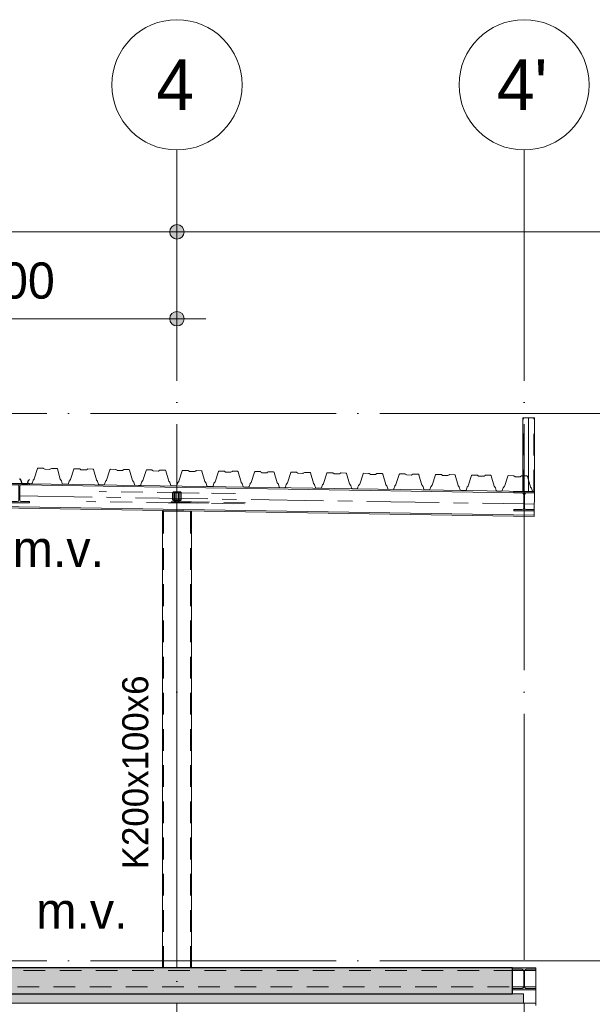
# Model space of a CAD drawing. Header units: millimetres. Extents: x 4517 to 474157, y -4632 to 9900.
# Tile 48 of 114: x 256165 to 260124, y 3099 to 9900. Entities that reach past the tile are written whole.
import ezdxf

# ---------------------------------------------------------------- set-up
doc = ezdxf.new("R2010")
doc.units = ezdxf.units.MM
for name, pattern in [('WSP_hartlijn', [800, 500, -100, 100, -100]), ('WSP_hhidden', [250, 150, -100]), ('WSP_stramienlijn', [2000, 1700, -150, 0, -150])]:
    doc.linetypes.add(name, pattern=pattern)
for name, color, linetype, lineweight in [('00_algemeen - hartlijn', 7, 'WSP_hartlijn', 13), ('00_algemeen - hhidden - 0_13mm', 7, 'WSP_hhidden', 13), ('00_maatvoering', 8, 'Continuous', 13), ('00_maatvoering-100', 8, 'Continuous', 13), ('00_text', 7, 'Continuous', 13), ('07_stramien', 4, 'Continuous', 13), ('07_stramien - levels', 7, 'Continuous', 13), ('23_vloeren', 2, 'Continuous', 18), ('23_vloeren - hatch', 1, 'Continuous', 18), ('23_vloeren -cut-', 3, 'Continuous', 25), ('28_hoofddraagconstructies - kolommen en liggers', 1, 'Continuous', 13), ('28_hoofddraagconstructies - kolommen en liggers - staal', 1, 'Continuous', 13), ('28_hoofddraagconstructies - kolommen en liggers - staal -cut-', 2, 'Continuous', 13), ('28_hoofddraagconstructies - tags', 7, 'Continuous', 18)]:
    doc.layers.add(name, color=color, linetype=linetype, lineweight=lineweight)
doc.styles.add('Revittext', font='txt', dxfattribs={"height": 250})
doc.styles.add('Revittext_1', font='txt', dxfattribs={"height": 180})
doc.styles.add('Revittext_2', font='txt', dxfattribs={"height": 350})
doc.dimstyles.new('WSP_25_-_transparant', dxfattribs={"dimscale": 304.8, "dimtxt": 252.223969, "dimasz": 1.312336, "dimexe": 0.656168, "dimexo": 0.0625, "dimgap": 0.213255, "dimtad": 1, "dimdec": 0, "dimzin": 0, "dimdsep": 46, "dimtxsty": 'Revittext', "dimblk1": 'DOTSMALL', "dimblk2": 'DOTSMALL', "dimsah": 1, "dimcen": 0.09, "dimdle": 0.656168, "dimazin": 0, "dimtfac": 1, "dimtdec": 4, "dimtix": 1, "dimtmove": 0, "dimatfit": 3, "dimfxl": 0.656168, "dimfxlon": 1, "dimtvp": 1, "dimtolj": 1, "dimtzin": 0, "dimarcsym": 2})

# ---------------------------------------------------------------- blocks, each defined once
blk = doc.blocks.new('28_WSP_SC_staal - RHS v18-0 - RHSH 200x100x6 - S275-1336394-as E')
at = {"layer": '00_algemeen - hartlijn'}
blk.add_line((26600, 3350), (26600, 6506.2), dxfattribs=at)
at = {"layer": '00_algemeen - hhidden - 0_13mm'}
for p, q in [((26506, 3350), (26506, 6506.2)), ((26694, 3350), (26694, 6506.2))]:
    blk.add_line(p, q, dxfattribs=at)
blk = doc.blocks.new('28_WSP_SF_staal - HE v21-0 - HE140A-1320744-as E')
at = {"layer": '28_hoofddraagconstructies - kolommen en liggers', "linetype": 'WSP_hhidden'}
blk.add_hatch(color=256, dxfattribs=at).paths.add_polyline_path([(25440, 6563.1), (25580, 6563.1), (25580, 6571.6), (25524.8, 6571.6), (25516.3, 6575.1), (25512.8, 6583.6), (25512.8, 6675.6), (25516.3, 6684.1), (25524.8, 6687.6), (25580, 6687.6), (25580, 6696.1), (25440, 6696.1), (25440, 6687.6), (25495.3, 6687.6), (25503.7, 6684.1), (25507.3, 6675.6), (25507.3, 6583.6), (25503.7, 6575.1), (25495.3, 6571.6), (25440, 6571.6)])
at = {"layer": '28_hoofddraagconstructies - kolommen en liggers - staal -cut-'}
for p, q in [((25440, 6696.1), (25440, 6687.6)), ((25580, 6696.1), (25440, 6696.1)), ((25440, 6687.6), (25495.3, 6687.6)), ((25507.3, 6675.6), (25507.3, 6583.6)), ((25512.8, 6583.6), (25512.8, 6675.6)), ((25524.8, 6687.6), (25580, 6687.6)), ((25580, 6687.6), (25580, 6696.1)), ((25495.3, 6571.6), (25440, 6571.6)), ((25440, 6571.6), (25440, 6563.1)), ((25440, 6563.1), (25580, 6563.1)), ((25580, 6571.6), (25524.8, 6571.6)), ((25580, 6563.1), (25580, 6571.6))]:
    blk.add_line(p, q, dxfattribs=at)
for centre, start, end in [((25495.3, 6675.6), 0, 90), ((25524.8, 6675.6), 90, 180), ((25495.3, 6583.6), 270, 0), ((25524.8, 6583.6), 180, 270)]:
    blk.add_arc(centre, 12, start, end, dxfattribs=at)
blk = doc.blocks.new('28_WSP_SF_staal - HE v21-0 - HE260B S355-1384947-as E')
at = {"layer": '00_algemeen - hartlijn'}
for p, q in [((28920, 3220), (28996.2, 3220)), ((29003.8, 3220), (29080, 3220))]:
    blk.add_line(p, q, dxfattribs=at)
at = {"layer": '28_hoofddraagconstructies - kolommen en liggers', "linetype": 'WSP_hhidden'}
for p, q in [((16996.8, 3220), (28920, 3220)), ((28996.2, 3220), (29003.8, 3220))]:
    blk.add_line(p, q, dxfattribs=at)
blk = doc.blocks.new('28_WSP_SF_staal - RHS v18-0 - SHSC 60x60x4 - S275-1328994-as E')
at = {"layer": '28_hoofddraagconstructies - kolommen en liggers', "linetype": 'WSP_hhidden'}
for p, q in [((26570, 6630.7), (26570, 6586.7)), ((26574, 6586.7), (26574, 6630.7)), ((26622, 6638.7), (26578, 6638.7)), ((26578, 6634.7), (26622, 6634.7)), ((26626, 6630.7), (26626, 6586.7)), ((26630, 6586.7), (26630, 6630.7)), ((26622, 6582.7), (26578, 6582.7)), ((26578, 6578.7), (26622, 6578.7))]:
    blk.add_line(p, q, dxfattribs=at)
for centre, major_axis, start_param, end_param in [((26578, 6630.7), (8, 0), 1.570796, 3.141593), ((26578, 6630.7), (4, 0), 1.570796, 3.141593), ((26622, 6630.7), (8, 0), 0, 1.570796), ((26622, 6630.7), (4, 0), 0, 1.570796), ((26578, 6586.7), (8, 0), 3.141593, 4.712389), ((26578, 6586.7), (4, 0), 3.141593, 4.712389), ((26622, 6586.7), (8, 0), 4.712389, 6.283185), ((26622, 6586.7), (4, 0), 4.712389, 6.283185)]:
    blk.add_ellipse(centre, major_axis=major_axis, ratio=0.999999, start_param=start_param, end_param=end_param, dxfattribs=at)
at = {"layer": '28_hoofddraagconstructies - kolommen en liggers - staal'}
for p, q in [((26570, 6586.7), (26570, 6581.7)), ((26630, 6581.7), (26630, 6586.7))]:
    blk.add_line(p, q, dxfattribs=at)
blk = doc.blocks.new('28_WSP_SF_staal - HE v21-0 - HE180A-1315366-as E')
at = {"layer": '00_algemeen - hartlijn'}
for p, q in [((25512.8, 6610.6), (28997.3, 6555.3)), ((29002.8, 6555.2), (29069.9, 6554.2))]:
    blk.add_line(p, q, dxfattribs=at)
at = {"layer": '28_hoofddraagconstructies - kolommen en liggers', "linetype": 'WSP_hhidden'}
blk.add_line((28997.3, 6555.3), (29002.7, 6555.2), dxfattribs=at)
blk = doc.blocks.new('28_WSP_SC_staal - RHS v18-0 - SHSC 80x80x4 - S275-1200027-as E')
at = {"layer": '00_algemeen - hartlijn'}
for p, q in [((29031.3, 6715.7), (29031.3, 7150)), ((29031.3, 6640.3), (29031.3, 6715.3))]:
    blk.add_line(p, q, dxfattribs=at)
at = {"layer": '00_algemeen - hhidden - 0_13mm'}
for p, q in [((28995.3, 6640.9), (28995.3, 7150)), ((29067.3, 6640), (29067.3, 7150))]:
    blk.add_line(p, q, dxfattribs=at)
at = {"layer": '28_hoofddraagconstructies - kolommen en liggers', "linetype": 'WSP_hhidden'}
for p, q in [((28991.3, 6640.9), (28991.3, 6640)), ((28995.3, 6640), (28995.3, 6640.8)), ((29031.3, 6640), (29031.3, 6640.2)), ((29070.2, 6640), (29070.1, 6640))]:
    blk.add_line(p, q, dxfattribs=at)
at = {"layer": '28_hoofddraagconstructies - kolommen en liggers - staal'}
for p, q in [((28991.3, 7150), (28991.3, 6640.9)), ((28991.3, 7150), (28999.3, 7150)), ((28999.3, 7150), (29063.3, 7150)), ((29063.3, 7150), (29071.3, 7150)), ((29071.3, 6640), (29071.3, 7150)), ((29071.3, 6640), (29070.2, 6640))]:
    blk.add_line(p, q, dxfattribs=at)
blk = doc.blocks.new('28_WSP_SF_staal - HFL v21-0 - Lequ 70x70x7-1304589-as E')
at = {"layer": '28_hoofddraagconstructies - kolommen en liggers', "linetype": 'WSP_hhidden'}
for p, q in [((26613.5, 6632.3), (26062.1, 6640.6)), ((26609.9, 6627.8), (26609.7, 6578.3)), ((26615.5, 6632.3), (26613.5, 6632.3)), ((26615.2, 6562.3), (26615.5, 6632.3)), ((26539.3, 6562.6), (25974.6, 6571.1)), ((26596.4, 6569.3), (26582.1, 6569.3))]:
    blk.add_line(p, q, dxfattribs=at)
for centre, major_axis, start_param, end_param in [((26613.5, 6627.8), (0.07, 4.5), 0.011999, 1.582795), ((26602.5, 6578.3), (0.13, 9), 3.153592, 4.724388)]:
    blk.add_ellipse(centre, major_axis=major_axis, ratio=0.799968, start_param=start_param, end_param=end_param, dxfattribs=at)
at = {"layer": '28_hoofddraagconstructies - kolommen en liggers - staal'}
for p, q in [((26559.2, 6562.3), (26539.4, 6562.6)), ((26559.2, 6564.8), (26559.2, 6562.3)), ((26559.2, 6562.3), (26582.1, 6562.3)), ((26582.1, 6569.3), (26562.8, 6569.3))]:
    blk.add_line(p, q, dxfattribs=at)
for start_param, end_param in [(0.797397, 1.582795), (0.011999, 0.797386)]:
    blk.add_ellipse((26562.8, 6564.8), major_axis=(0.07, 4.5), ratio=0.799968, start_param=start_param, end_param=end_param, dxfattribs=at)
blk = doc.blocks.new('28_WSP_SF_staal - HFL v21-0 - Lequ 70x70x7-1304255-as E')
at = {"layer": '28_hoofddraagconstructies - kolommen en liggers', "linetype": 'WSP_hhidden'}
for p, q in [((26989.1, 6626.8), (26584.5, 6632.3)), ((27003.9, 6626.7), (26631, 6631.7)), ((26989.1, 6556.8), (26616.2, 6561.8)), ((27067.2, 6556.6), (26694.3, 6561.6)), ((27074.2, 6563.5), (26701.3, 6568.5))]:
    blk.add_line(p, q, dxfattribs=at)
blk.add_ellipse((26596.4, 6578.3), major_axis=(0.12, 9), ratio=0.896088, start_param=2.368258, end_param=3.141593, dxfattribs=at)
at = {"layer": '28_hoofddraagconstructies - kolommen en liggers - staal'}
for p, q in [((26582.2, 6632.3), (26582.1, 6562.3)), ((26584.5, 6632.3), (26582.2, 6632.3)), ((26630.9, 6631.7), (26584.5, 6632.3)), ((26588.4, 6578.3), (26588.5, 6627.8)), ((26582.1, 6562.3), (26644.8, 6562.3)), ((26616.2, 6561.8), (26585.4, 6562.3)), ((26640.8, 6569.3), (26596.4, 6569.3)), ((26701.2, 6568.5), (26640.8, 6569.3)), ((26644.8, 6562.3), (26644.8, 6564.8)), ((26694.3, 6561.6), (26644.8, 6562.3))]:
    blk.add_line(p, q, dxfattribs=at)
for centre, major_axis, start_param, end_param in [((26584.5, 6627.8), (0.06, 4.5), 4.724452, 6.295248), ((26596.4, 6578.3), (0.12, 9), 1.582859, 2.368258), ((26640.8, 6564.8), (0.06, 4.5), 5.509868, 6.295248), ((26640.8, 6564.8), (0.06, 4.5), 4.724452, 5.50985)]:
    blk.add_ellipse(centre, major_axis=major_axis, ratio=0.896088, start_param=start_param, end_param=end_param, dxfattribs=at)
blk = doc.blocks.new('Floors 7 - Floors 7-1343910-as E')
at = {"layer": '23_vloeren - hatch', "linetype": 'WSP_hhidden', "lineweight": 13}
blk.add_hatch(color=256, dxfattribs=at).paths.add_polyline_path([(16995, 3107.5), (28995, 3107.5), (28995, 3170), (17100, 3170), (17100, 3160), (16995, 3160), (16995, 3145.4)])
at = {"layer": '23_vloeren'}
for p, q in [((28995, 3170), (28920, 3170)), ((28995, 3170), (28995, 3107.5)), ((28995, 3107.5), (16995, 3107.5))]:
    blk.add_line(p, q, dxfattribs=at)
blk = doc.blocks.new('Grid - Stramienbol 9_0mm-3500-as E')
at = {"layer": '07_stramien'}
blk.add_circle((5000, 9450), 450, dxfattribs=at)
blk = doc.blocks.new('DIMBLOCK70-as E')
at = {"layer": '00_maatvoering-100'}
h = blk.add_hatch(color=256, dxfattribs=at)
edge = h.paths.add_edge_path()
edge.add_arc((250052.3, 8434.4), 50, 0, 360)
h = blk.add_hatch(color=256, dxfattribs=at)
edge = h.paths.add_edge_path()
edge.add_arc((257252.3, 8434.4), 50, 0, 360)
for p, q in [((250052.3, 8634.4), (250052.3, 8234.4)), ((250052.3, 8434.4), (250052.3, 8634.4)), ((257252.3, 8634.4), (257252.3, 8234.4)), ((257252.3, 8434.4), (257252.3, 8634.4)), ((250052.3, 8434.4), (257252.3, 8434.4))]:
    blk.add_line(p, q, dxfattribs=at)
for centre in [(250052.3, 8434.4), (257252.3, 8434.4)]:
    blk.add_circle(centre, 50, dxfattribs=at)
at = {"layer": '00_maatvoering-100', "color": 0, "insert": (253264.2, 8823.2), "char_height": 250, "width": 931.288, "attachment_point": 1, "line_spacing_factor": 0.931288, "style": 'Revittext'}
blk.add_mtext('7200', dxfattribs=at)
blk = doc.blocks.new('_DotSmall')
at = {"color": 0, "linetype": 'ByBlock', "const_width": 0.5}
blk.add_lwpolyline([(-0.0625, 0, 1), (0.0625, 0, 1)], format="xyb", close=True, dxfattribs=at)
blk = doc.blocks.new('DIMBLOCK71-as E')
at = {"layer": '00_maatvoering-100'}
h = blk.add_hatch(color=256, dxfattribs=at)
edge = h.paths.add_edge_path()
edge.add_arc((257252.3, 8434.4), 50, 0, 360)
h = blk.add_hatch(color=256, dxfattribs=at)
edge = h.paths.add_edge_path()
edge.add_arc((264452.3, 8434.4), 50, 0, 360)
for p, q in [((257252.3, 8634.4), (257252.3, 8234.4)), ((257252.3, 8434.4), (257252.3, 8634.4)), ((264452.3, 8634.4), (264452.3, 8234.4)), ((264452.3, 8434.4), (264452.3, 8634.4)), ((257252.3, 8434.4), (264452.3, 8434.4))]:
    blk.add_line(p, q, dxfattribs=at)
for centre in [(257252.3, 8434.4), (264452.3, 8434.4)]:
    blk.add_circle(centre, 50, dxfattribs=at)
at = {"layer": '00_maatvoering-100', "color": 0, "insert": (260464.2, 8823.2), "char_height": 250, "width": 931.288, "attachment_point": 1, "line_spacing_factor": 0.931288, "style": 'Revittext'}
blk.add_mtext('7200', dxfattribs=at)
blk = doc.blocks.new('DIMBLOCK78-as E')
at = {"layer": '00_maatvoering-100'}
h = blk.add_hatch(color=256, dxfattribs=at)
edge = h.paths.add_edge_path()
edge.add_arc((254852.3, 7834.4), 50, 0, 360)
h = blk.add_hatch(color=256, dxfattribs=at)
edge = h.paths.add_edge_path()
edge.add_arc((257252.3, 7834.4), 50, 0, 360)
for p, q in [((254852.3, 8034.4), (254852.3, 7634.4)), ((254852.3, 7834.4), (254852.3, 8034.4)), ((257252.3, 8034.4), (257252.3, 7634.4)), ((257252.3, 7834.4), (257252.3, 8034.4)), ((254852.3, 7834.4), (257452.3, 7834.4))]:
    blk.add_line(p, q, dxfattribs=at)
for centre in [(254852.3, 7834.4), (257252.3, 7834.4)]:
    blk.add_circle(centre, 50, dxfattribs=at)
at = {"layer": '00_maatvoering-100', "color": 0, "insert": (255664.2, 8223.2), "char_height": 250, "width": 931.288, "attachment_point": 1, "line_spacing_factor": 0.931288, "style": 'Revittext'}
blk.add_mtext('2400', dxfattribs=at)

msp = doc.modelspace()

# ---------------------------------------------------------------- hatches: boundary and pattern name
at = {"layer": '23_vloeren - hatch'}
h = msp.add_hatch(color=256, dxfattribs=at)
h.paths.add_polyline_path([(247994.7, 3170), (259572.3, 3170), (259572.3, 3350), (247752.3, 3350), (247752.3, 3340), (247673.5, 3340), (247660.4, 3333.9), (247655.5, 3322), (247655.5, 3188), (247660.8, 3175.3), (247673.5, 3170), (247786.8, 3170)])
h.paths.add_polyline_path([(233649.9, 3170), (240522.3, 3170), (240522.3, 3217), (240452.3, 3217), (240452.3, 3225.5), (240507.5, 3225.5), (240516, 3229), (240519.5, 3239.6), (240519.5, 3329.5), (240516, 3338), (240507.5, 3341.5), (240452.3, 3341.5), (240452.3, 3350), (233512.3, 3350), (233512.3, 3170)])
at = {"layer": '28_hoofddraagconstructies - kolommen en liggers - staal'}
for points in [[(259636.8, 6507), (259722.3, 6507), (259722.3, 6515.5), (259667, 6515.5), (259658.5, 6519), (259655, 6527.5), (259655, 6619.5), (259658.5, 6628), (259667, 6631.5), (259722.3, 6631.5), (259722.3, 6640), (259582.3, 6640), (259582.3, 6631.5), (259638.5, 6631.1), (259646, 6628), (259649.5, 6619.5), (259649.5, 6527.5), (259646, 6519), (259636.8, 6515.5), (259582.3, 6515.5), (259582.3, 6507)], [(259572.3, 3198), (259732.3, 3198), (259732.3, 3207), (259670.3, 3207), (259659.7, 3211.4), (259655.3, 3222), (259655.3, 3326), (259659.7, 3336.6), (259670.3, 3341), (259732.3, 3341), (259732.3, 3350), (259572.3, 3350), (259572.3, 3341), (259636.8, 3339.9), (259644.9, 3336.6), (259649.3, 3326), (259649.3, 3222), (259644.9, 3211.4), (259634.3, 3207), (259572.3, 3207)]]:
    msp.add_hatch(color=256, dxfattribs=at).paths.add_polyline_path(points)

# ---------------------------------------------------------------- linework, layer by layer
at = {"layer": '07_stramien', "linetype": 'WSP_stramienlijn'}
for p, q in [((257252.3, -4594.5), (257252.3, 9000)), ((259652.3, -4594.5), (259652.3, 9000))]:
    msp.add_line(p, q, dxfattribs=at)
at = {"layer": '07_stramien - levels', "linetype": 'WSP_stramienlijn'}
for p, q in [((228652.3, 7180), (285868.6, 7180)), ((228652.3, 3400), (285868.6, 3400))]:
    msp.add_line(p, q, dxfattribs=at)
at = {"layer": '23_vloeren'}
for p, q in [((256289.1, 6798.8), (256290.9, 6801.3)), ((256290.9, 6801.3), (256293.9, 6802.3)), ((256293.9, 6802.3), (256327.7, 6801.7)), ((256327.7, 6801.7), (256329.2, 6801.5)), ((256329.2, 6801.5), (256330.5, 6800.8)), ((256266.1, 6727.9), (256289.1, 6798.8)), ((256330.5, 6800.8), (256338.4, 6795.4)), ((256338.4, 6795.4), (256339.7, 6794.8)), ((256339.7, 6794.8), (256341.1, 6794.5)), ((256341.1, 6794.5), (256373.2, 6794)), ((256373.2, 6794), (256374.6, 6794.2)), ((256374.6, 6794.2), (256376, 6794.8)), ((256376, 6794.8), (256384, 6800)), ((256384, 6800), (256385.4, 6800.6)), ((256385.4, 6800.6), (256386.8, 6800.8)), ((256386.8, 6800.8), (256420.6, 6800.2)), ((256420.6, 6800.2), (256423.6, 6799.2)), ((256423.6, 6799.2), (256425.4, 6796.6)), ((256425.4, 6796.6), (256446, 6725.1)), ((256516.1, 6724), (256539, 6794.8)), ((256539, 6794.8), (256540.9, 6797.4)), ((256540.9, 6797.4), (256543.9, 6798.3)), ((256543.9, 6798.3), (256577.7, 6797.8)), ((256577.7, 6797.8), (256579.1, 6797.5)), ((256579.1, 6797.5), (256580.5, 6796.9)), ((256580.5, 6796.9), (256588.3, 6791.5)), ((256588.3, 6791.5), (256589.7, 6790.8)), ((256589.7, 6790.8), (256591.1, 6790.6)), ((256591.1, 6790.6), (256623.2, 6790.1)), ((256623.2, 6790.1), (256624.6, 6790.3)), ((256624.6, 6790.3), (256625.9, 6790.9)), ((256625.9, 6790.9), (256634, 6796)), ((256634, 6796), (256635.3, 6796.6)), ((256635.3, 6796.6), (256636.8, 6796.8)), ((256636.8, 6796.8), (256670.6, 6796.3)), ((256670.6, 6796.3), (256673.6, 6795.3)), ((256673.6, 6795.3), (256675.3, 6792.7)), ((256675.3, 6792.7), (256696, 6721.1)), ((256766.1, 6720), (256789, 6790.9)), ((256789, 6790.9), (256790.8, 6793.4)), ((256790.8, 6793.4), (256793.8, 6794.3)), ((256793.8, 6794.3), (256827.7, 6793.8)), ((256827.7, 6793.8), (256829.1, 6793.6)), ((256829.1, 6793.6), (256830.4, 6792.9)), ((256830.4, 6792.9), (256838.3, 6787.5)), ((256838.3, 6787.5), (256839.6, 6786.9)), ((256839.6, 6786.9), (256841.1, 6786.6)), ((256841.1, 6786.6), (256873.1, 6786.1)), ((256873.1, 6786.1), (256874.6, 6786.3)), ((256874.6, 6786.3), (256875.9, 6786.9)), ((256875.9, 6786.9), (256884, 6792.1)), ((256884, 6792.1), (256885.3, 6792.7)), ((256885.3, 6792.7), (256886.7, 6792.9)), ((256886.7, 6792.9), (256920.6, 6792.3)), ((256920.6, 6792.3), (256923.5, 6791.3)), ((256923.5, 6791.3), (256925.3, 6788.7)), ((256925.3, 6788.7), (256946, 6717.2)), ((257016.1, 6716), (257039, 6786.9)), ((257039, 6786.9), (257040.8, 6789.5)), ((257040.8, 6789.5), (257043.8, 6790.4)), ((257043.8, 6790.4), (257077.6, 6789.9)), ((257077.6, 6789.9), (257079.1, 6789.6)), ((257079.1, 6789.6), (257080.4, 6789)), ((257080.4, 6789), (257088.3, 6783.5)), ((257088.3, 6783.5), (257089.6, 6782.9)), ((257089.6, 6782.9), (257091, 6782.7)), ((257091, 6782.7), (257123.1, 6782.2)), ((257123.1, 6782.2), (257124.5, 6782.3)), ((257124.5, 6782.3), (257125.9, 6782.9)), ((257125.9, 6782.9), (257133.9, 6788.1)), ((257133.9, 6788.1), (257135.3, 6788.7)), ((257135.3, 6788.7), (257136.7, 6788.9)), ((257136.7, 6788.9), (257170.5, 6788.4)), ((257170.5, 6788.4), (257173.5, 6787.4)), ((257173.5, 6787.4), (257175.3, 6784.8)), ((257175.3, 6784.8), (257195.9, 6713.2)), ((257266, 6712.1), (257288.9, 6783)), ((257288.9, 6783), (257290.8, 6785.5)), ((257290.8, 6785.5), (257293.8, 6786.4)), ((257293.8, 6786.4), (257327.6, 6785.9)), ((257327.6, 6785.9), (257329.1, 6785.7)), ((257329.1, 6785.7), (257330.4, 6785)), ((257330.4, 6785), (257338.2, 6779.6)), ((257338.2, 6779.6), (257339.6, 6778.9)), ((257339.6, 6778.9), (257341, 6778.7)), ((257341, 6778.7), (257373.1, 6778.2)), ((257373.1, 6778.2), (257374.5, 6778.4)), ((257374.5, 6778.4), (257375.8, 6779)), ((257375.8, 6779), (257383.9, 6784.2)), ((257383.9, 6784.2), (257385.2, 6784.8)), ((257385.2, 6784.8), (257386.7, 6785)), ((257386.7, 6785), (257420.5, 6784.4)), ((257420.5, 6784.4), (257423.5, 6783.4)), ((257423.5, 6783.4), (257425.2, 6780.8)), ((257425.2, 6780.8), (257445.9, 6709.2)), ((257516, 6708.1), (257538.9, 6779)), ((257538.9, 6779), (257540.7, 6781.5)), ((257540.7, 6781.5), (257543.7, 6782.5)), ((257543.7, 6782.5), (257577.6, 6781.9)), ((257577.6, 6781.9), (257579, 6781.7)), ((257579, 6781.7), (257580.3, 6781.1)), ((257580.3, 6781.1), (257588.2, 6775.6)), ((257588.2, 6775.6), (257589.5, 6775)), ((257589.5, 6775), (257591, 6774.7)), ((257591, 6774.7), (257623, 6774.2)), ((257623, 6774.2), (257624.5, 6774.4)), ((257624.5, 6774.4), (257625.8, 6775)), ((257625.8, 6775), (257633.9, 6780.2)), ((257633.9, 6780.2), (257635.2, 6780.8)), ((257635.2, 6780.8), (257636.6, 6781)), ((257636.6, 6781), (257670.5, 6780.5)), ((257670.5, 6780.5), (257673.4, 6779.4)), ((257673.4, 6779.4), (257675.2, 6776.9)), ((257675.2, 6776.9), (257695.9, 6705.3)), ((257766, 6704.2), (257788.9, 6775.1)), ((257788.9, 6775.1), (257790.7, 6777.6)), ((257790.7, 6777.6), (257793.7, 6778.5)), ((257793.7, 6778.5), (257827.5, 6778)), ((257827.5, 6778), (257829, 6777.7)), ((257829, 6777.7), (257830.3, 6777.1)), ((257830.3, 6777.1), (257838.2, 6771.7)), ((257838.2, 6771.7), (257839.5, 6771)), ((257839.5, 6771), (257840.9, 6770.8)), ((257840.9, 6770.8), (257873, 6770.3)), ((257873, 6770.3), (257874.4, 6770.5)), ((257874.4, 6770.5), (257875.8, 6771.1)), ((257875.8, 6771.1), (257883.8, 6776.3)), ((257883.8, 6776.3), (257885.2, 6776.9)), ((257885.2, 6776.9), (257886.6, 6777)), ((257886.6, 6777), (257920.5, 6776.5)), ((257920.5, 6776.5), (257923.4, 6775.5)), ((257923.4, 6775.5), (257925.2, 6772.9)), ((257925.2, 6772.9), (257945.8, 6701.3)), ((258015.9, 6700.2), (258038.8, 6771.1)), ((258038.8, 6771.1), (258040.7, 6773.6)), ((258040.7, 6773.6), (258043.7, 6774.6)), ((258043.7, 6774.6), (258077.5, 6774)), ((258077.5, 6774), (258079, 6773.8)), ((258079, 6773.8), (258080.3, 6773.1)), ((258080.3, 6773.1), (258088.2, 6767.7)), ((258088.2, 6767.7), (258089.5, 6767.1)), ((258089.5, 6767.1), (258090.9, 6766.8)), ((258090.9, 6766.8), (258123, 6766.3)), ((258123, 6766.3), (258124.4, 6766.5)), ((258124.4, 6766.5), (258125.8, 6767.1)), ((258125.8, 6767.1), (258133.8, 6772.3)), ((258133.8, 6772.3), (258135.1, 6772.9)), ((258135.1, 6772.9), (258136.6, 6773.1)), ((258136.6, 6773.1), (258170.4, 6772.6)), ((258170.4, 6772.6), (258173.4, 6771.5)), ((258173.4, 6771.5), (258175.1, 6768.9)), ((258175.1, 6768.9), (258195.8, 6697.4)), ((258265.9, 6696.3), (258288.8, 6767.1)), ((258288.8, 6767.1), (258290.7, 6769.7)), ((258290.7, 6769.7), (258293.6, 6770.6)), ((258293.6, 6770.6), (258327.5, 6770.1)), ((258327.5, 6770.1), (258328.9, 6769.8)), ((258328.9, 6769.8), (258330.2, 6769.2)), ((258330.2, 6769.2), (258338.1, 6763.8)), ((258338.1, 6763.8), (258339.4, 6763.1)), ((258339.4, 6763.1), (258340.9, 6762.9)), ((258340.9, 6762.9), (258372.9, 6762.4)), ((258372.9, 6762.4), (258374.4, 6762.6)), ((258374.4, 6762.6), (258375.7, 6763.2)), ((258375.7, 6763.2), (258383.8, 6768.3)), ((258383.8, 6768.3), (258385.1, 6768.9)), ((258385.1, 6768.9), (258386.6, 6769.1)), ((258386.6, 6769.1), (258420.4, 6768.6)), ((258420.4, 6768.6), (258423.4, 6767.6)), ((258423.4, 6767.6), (258425.1, 6765)), ((258425.1, 6765), (258445.8, 6693.4)), ((258515.9, 6692.3), (258538.8, 6763.2)), ((258538.8, 6763.2), (258540.6, 6765.7)), ((258540.6, 6765.7), (258543.6, 6766.7)), ((258543.6, 6766.7), (258577.5, 6766.1)), ((258577.5, 6766.1), (258578.9, 6765.9)), ((258578.9, 6765.9), (258580.2, 6765.2)), ((258580.2, 6765.2), (258588.1, 6759.8)), ((258588.1, 6759.8), (258589.4, 6759.2)), ((258589.4, 6759.2), (258590.9, 6758.9)), ((258590.9, 6758.9), (258622.9, 6758.4)), ((258622.9, 6758.4), (258624.4, 6758.6)), ((258624.4, 6758.6), (258625.7, 6759.2)), ((258625.7, 6759.2), (258633.7, 6764.4)), ((258633.7, 6764.4), (258635.1, 6765)), ((258635.1, 6765), (258636.5, 6765.2)), ((258636.5, 6765.2), (258670.4, 6764.6)), ((258670.4, 6764.6), (258673.3, 6763.6)), ((258673.3, 6763.6), (258675.1, 6761)), ((258675.1, 6761), (258695.7, 6689.5)), ((258765.8, 6688.4), (258788.7, 6759.2)), ((258788.7, 6759.2), (258790.6, 6761.8)), ((258790.6, 6761.8), (258793.6, 6762.7)), ((258793.6, 6762.7), (258827.4, 6762.2)), ((258827.4, 6762.2), (258828.9, 6761.9)), ((258828.9, 6761.9), (258830.2, 6761.3)), ((258830.2, 6761.3), (258838.1, 6755.9)), ((258838.1, 6755.9), (258839.4, 6755.2)), ((258839.4, 6755.2), (258840.8, 6755)), ((258840.8, 6755), (258872.9, 6754.5)), ((258872.9, 6754.5), (258874.3, 6754.7)), ((258874.3, 6754.7), (258875.7, 6755.3)), ((258875.7, 6755.3), (258883.7, 6760.4)), ((258883.7, 6760.4), (258885, 6761)), ((258885, 6761), (258886.5, 6761.2)), ((258886.5, 6761.2), (258920.3, 6760.7)), ((258920.3, 6760.7), (258923.3, 6759.7)), ((258923.3, 6759.7), (258925.1, 6757.1)), ((258925.1, 6757.1), (258945.7, 6685.5)), ((259015.8, 6684.4), (259038.7, 6755.3)), ((259038.7, 6755.3), (259040.6, 6757.8)), ((259040.6, 6757.8), (259043.6, 6758.7)), ((259043.6, 6758.7), (259077.4, 6758.2)), ((259077.4, 6758.2), (259078.8, 6758)), ((259078.8, 6758), (259080.1, 6757.3)), ((259080.1, 6757.3), (259088, 6751.9)), ((259088, 6751.9), (259089.3, 6751.2)), ((259089.3, 6751.2), (259090.8, 6751)), ((259090.8, 6751), (259122.8, 6750.5)), ((259122.8, 6750.5), (259124.3, 6750.7)), ((259124.3, 6750.7), (259125.6, 6751.3)), ((259125.6, 6751.3), (259133.7, 6756.5)), ((259133.7, 6756.5), (259135, 6757.1)), ((259135, 6757.1), (259136.5, 6757.3)), ((259136.5, 6757.3), (259170.3, 6756.7)), ((259170.3, 6756.7), (259173.3, 6755.7)), ((259173.3, 6755.7), (259175, 6753.1)), ((259175, 6753.1), (259195.7, 6681.5)), ((259265.8, 6680.4), (259288.7, 6751.3)), ((259288.7, 6751.3), (259290.5, 6753.9)), ((259290.5, 6753.9), (259293.5, 6754.8)), ((259293.5, 6754.8), (259327.4, 6754.2)), ((259327.4, 6754.2), (259328.8, 6754)), ((259328.8, 6754), (259330.1, 6753.4)), ((259330.1, 6753.4), (259338, 6747.9)), ((259338, 6747.9), (259339.3, 6747.3)), ((259339.3, 6747.3), (259340.8, 6747.1)), ((259340.8, 6747.1), (259372.8, 6746.5)), ((259372.8, 6746.5), (259374.3, 6746.7)), ((259374.3, 6746.7), (259375.6, 6747.3)), ((259375.6, 6747.3), (259383.6, 6752.5)), ((259383.6, 6752.5), (259385, 6753.1)), ((259385, 6753.1), (259386.4, 6753.3)), ((259386.4, 6753.3), (259420.3, 6752.8)), ((259420.3, 6752.8), (259423.2, 6751.8)), ((259423.2, 6751.8), (259425, 6749.2)), ((259425, 6749.2), (259445.7, 6677.6)), ((259515.7, 6676.5), (259538.7, 6747.4)), ((259538.7, 6747.4), (259540.5, 6749.9)), ((259540.5, 6749.9), (259543.5, 6750.8)), ((259543.5, 6750.8), (259577.3, 6750.3)), ((259577.3, 6750.3), (259578.8, 6750.1)), ((259578.8, 6750.1), (259580.1, 6749.4)), ((259580.1, 6749.4), (259588, 6744)), ((259588, 6744), (259589.3, 6743.3)), ((259589.3, 6743.3), (259590.7, 6743.1)), ((259590.7, 6743.1), (259622.8, 6742.6)), ((259622.8, 6742.6), (259624.2, 6742.8)), ((259624.2, 6742.8), (259625.6, 6743.4)), ((259625.6, 6743.4), (259633.6, 6748.6)), ((259633.6, 6748.6), (259634.9, 6749.2)), ((259634.9, 6749.2), (259636.4, 6749.4)), ((259636.4, 6749.4), (259670.2, 6748.8)), ((259670.2, 6748.8), (259673.2, 6747.8)), ((259673.2, 6747.8), (259675, 6745.2)), ((259675, 6745.2), (259695.6, 6673.6)), ((256232.3, 6695.2), (256246.9, 6695)), ((256246.9, 6695), (256249.9, 6695.9)), ((256249.9, 6695.9), (256251.8, 6698.5)), ((256251.8, 6698.5), (256258, 6717.7)), ((256258, 6717.7), (256258.4, 6718.7)), ((256258.4, 6718.7), (256259.1, 6719.6)), ((256259.1, 6719.6), (256265.1, 6726.1)), ((256265.1, 6726.1), (256265.7, 6726.9)), ((256265.7, 6726.9), (256266.1, 6727.9)), ((256446, 6725.1), (256446.4, 6724.1)), ((256446.4, 6724.1), (256447.1, 6723.2)), ((256447.1, 6723.2), (256452.8, 6716.5)), ((256452.8, 6716.5), (256453.4, 6715.7)), ((256453.4, 6715.7), (256453.8, 6714.7)), ((256453.8, 6714.7), (256459.5, 6695.2)), ((256459.5, 6695.2), (256461.2, 6692.6)), ((256461.2, 6692.6), (256464.2, 6691.6)), ((256464.2, 6691.6), (256496.9, 6691)), ((256496.9, 6691), (256499.9, 6692)), ((256499.9, 6692), (256501.7, 6694.5)), ((256501.7, 6694.5), (256508, 6713.8)), ((256508, 6713.8), (256508.4, 6714.8)), ((256508.4, 6714.8), (256509.1, 6715.7)), ((256509.1, 6715.7), (256515, 6722.1)), ((256515, 6722.1), (256515.7, 6723)), ((256515.7, 6723), (256516.1, 6724)), ((256696, 6721.1), (256696.4, 6720.1)), ((256696.4, 6720.1), (256697, 6719.2)), ((256697, 6719.2), (256702.8, 6712.6)), ((256702.8, 6712.6), (256703.4, 6711.7)), ((256703.4, 6711.7), (256703.8, 6710.7)), ((256703.8, 6710.7), (256709.4, 6691.2)), ((256709.4, 6691.2), (256711.2, 6688.6)), ((256711.2, 6688.6), (256714.2, 6687.6)), ((256714.2, 6687.6), (256746.9, 6687.1)), ((256746.9, 6687.1), (256749.9, 6688)), ((256749.9, 6688), (256751.7, 6690.5)), ((256751.7, 6690.5), (256757.9, 6709.8)), ((256757.9, 6709.8), (256758.4, 6710.8)), ((256758.4, 6710.8), (256759, 6711.7)), ((256759, 6711.7), (256765, 6718.1)), ((256765, 6718.1), (256765.6, 6719)), ((256765.6, 6719), (256766.1, 6720)), ((256946, 6717.2), (256946.4, 6716.1)), ((256946.4, 6716.1), (256947, 6715.3)), ((256947, 6715.3), (256952.8, 6708.6)), ((256952.8, 6708.6), (256953.4, 6707.7)), ((256953.4, 6707.7), (256953.8, 6706.7)), ((256953.8, 6706.7), (256959.4, 6687.3)), ((256959.4, 6687.3), (256961.2, 6684.7)), ((256961.2, 6684.7), (256964.1, 6683.6)), ((256964.1, 6683.6), (256996.8, 6683.1)), ((256996.8, 6683.1), (256999.8, 6684.1)), ((256999.8, 6684.1), (257001.7, 6686.6)), ((257001.7, 6686.6), (257007.9, 6705.9)), ((257007.9, 6705.9), (257008.4, 6706.9)), ((257008.4, 6706.9), (257009, 6707.7)), ((257009, 6707.7), (257015, 6714.2)), ((257015, 6714.2), (257015.6, 6715.1)), ((257015.6, 6715.1), (257016.1, 6716)), ((257195.9, 6713.2), (257196.3, 6712.2)), ((257196.3, 6712.2), (257197, 6711.3)), ((257197, 6711.3), (257202.7, 6704.7)), ((257202.7, 6704.7), (257203.3, 6703.8)), ((257203.3, 6703.8), (257203.7, 6702.8)), ((257203.7, 6702.8), (257209.4, 6683.3)), ((257209.4, 6683.3), (257211.1, 6680.7)), ((257211.1, 6680.7), (257214.1, 6679.7)), ((257214.1, 6679.7), (257246.8, 6679.2)), ((257246.8, 6679.2), (257249.8, 6680.1)), ((257249.8, 6680.1), (257251.6, 6682.6)), ((257251.6, 6682.6), (257257.9, 6701.9)), ((257257.9, 6701.9), (257258.3, 6702.9)), ((257258.3, 6702.9), (257259, 6703.8)), ((257259, 6703.8), (257264.9, 6710.2)), ((257264.9, 6710.2), (257265.6, 6711.1)), ((257265.6, 6711.1), (257266, 6712.1)), ((257445.9, 6709.2), (257446.3, 6708.2)), ((257446.3, 6708.2), (257446.9, 6707.3)), ((257446.9, 6707.3), (257452.7, 6700.7)), ((257452.7, 6700.7), (257453.3, 6699.8)), ((257453.3, 6699.8), (257453.7, 6698.8)), ((257453.7, 6698.8), (257459.3, 6679.3)), ((257459.3, 6679.3), (257461.1, 6676.8)), ((257461.1, 6676.8), (257464.1, 6675.7)), ((257464.1, 6675.7), (257496.8, 6675.2)), ((257496.8, 6675.2), (257499.8, 6676.2)), ((257499.8, 6676.2), (257501.6, 6678.7)), ((257501.6, 6678.7), (257507.8, 6698)), ((257507.8, 6698), (257508.3, 6699)), ((257508.3, 6699), (257508.9, 6699.8)), ((257508.9, 6699.8), (257514.9, 6706.3)), ((257514.9, 6706.3), (257515.5, 6707.1)), ((257515.5, 6707.1), (257516, 6708.1)), ((257695.9, 6705.3), (257696.3, 6704.3)), ((257696.3, 6704.3), (257696.9, 6703.4)), ((257696.9, 6703.4), (257702.7, 6696.8)), ((257702.7, 6696.8), (257703.3, 6695.9)), ((257703.3, 6695.9), (257703.7, 6694.9)), ((257703.7, 6694.9), (257709.3, 6675.4)), ((257709.3, 6675.4), (257711.1, 6672.8)), ((257711.1, 6672.8), (257714, 6671.8)), ((257714, 6671.8), (257746.7, 6671.3)), ((257746.7, 6671.3), (257749.7, 6672.2)), ((257749.7, 6672.2), (257751.6, 6674.7)), ((257751.6, 6674.7), (257757.8, 6694)), ((257757.8, 6694), (257758.3, 6695)), ((257758.3, 6695), (257758.9, 6695.9)), ((257758.9, 6695.9), (257764.9, 6702.3)), ((257764.9, 6702.3), (257765.5, 6703.2)), ((257765.5, 6703.2), (257766, 6704.2)), ((257945.8, 6701.3), (257946.3, 6700.3)), ((257946.3, 6700.3), (257946.9, 6699.4)), ((257946.9, 6699.4), (257952.6, 6692.8)), ((257952.6, 6692.8), (257953.2, 6691.9)), ((257953.2, 6691.9), (257953.7, 6690.9)), ((257953.7, 6690.9), (257959.3, 6671.4)), ((257959.3, 6671.4), (257961, 6668.9)), ((257961, 6668.9), (257964, 6667.8)), ((257964, 6667.8), (257996.7, 6667.3)), ((257996.7, 6667.3), (257999.7, 6668.2)), ((257999.7, 6668.2), (258001.6, 6670.8)), ((258001.6, 6670.8), (258007.8, 6690.1)), ((258007.8, 6690.1), (258008.2, 6691)), ((258008.2, 6691), (258008.9, 6691.9)), ((258008.9, 6691.9), (258014.8, 6698.4)), ((258014.8, 6698.4), (258015.5, 6699.2)), ((258015.5, 6699.2), (258015.9, 6700.2)), ((258195.8, 6697.4), (258196.2, 6696.4)), ((258196.2, 6696.4), (258196.8, 6695.5)), ((258196.8, 6695.5), (258202.6, 6688.9)), ((258202.6, 6688.9), (258203.2, 6688)), ((258203.2, 6688), (258203.6, 6687)), ((258203.6, 6687), (258209.2, 6667.5)), ((258209.2, 6667.5), (258211, 6664.9)), ((258249.7, 6664.3), (258251.5, 6666.8)), ((258251.5, 6666.8), (258257.8, 6686.1)), ((258257.8, 6686.1), (258258.2, 6687.1)), ((258258.2, 6687.1), (258258.8, 6688)), ((258258.8, 6688), (258264.8, 6694.4)), ((258264.8, 6694.4), (258265.5, 6695.3)), ((258265.5, 6695.3), (258265.9, 6696.3)), ((258445.8, 6693.4), (258446.2, 6692.4)), ((258446.2, 6692.4), (258446.8, 6691.5)), ((258446.8, 6691.5), (258452.6, 6684.9)), ((258452.6, 6684.9), (258453.2, 6684)), ((258453.2, 6684), (258453.6, 6683)), ((258453.6, 6683), (258459.2, 6663.5)), ((258501.5, 6662.9), (258507.7, 6682.1)), ((258507.7, 6682.1), (258508.2, 6683.1)), ((258508.2, 6683.1), (258508.8, 6684)), ((258508.8, 6684), (258514.8, 6690.4)), ((258514.8, 6690.4), (258515.4, 6691.3)), ((258515.4, 6691.3), (258515.9, 6692.3)), ((258695.7, 6689.5), (258696.2, 6688.5)), ((258696.2, 6688.5), (258696.8, 6687.6)), ((258696.8, 6687.6), (258702.5, 6680.9)), ((258702.5, 6680.9), (258703.1, 6680)), ((258703.1, 6680), (258703.6, 6679)), ((258703.6, 6679), (258709.2, 6659.6)), ((258751.5, 6658.9), (258757.7, 6678.2)), ((258757.7, 6678.2), (258758.1, 6679.2)), ((258758.1, 6679.2), (258758.8, 6680)), ((258758.8, 6680), (258764.7, 6686.5)), ((258764.7, 6686.5), (258765.4, 6687.4)), ((258765.4, 6687.4), (258765.8, 6688.4)), ((258945.7, 6685.5), (258946.1, 6684.5)), ((258946.1, 6684.5), (258946.7, 6683.6)), ((258946.7, 6683.6), (258952.5, 6677)), ((258952.5, 6677), (258953.1, 6676.1)), ((258953.1, 6676.1), (258953.5, 6675.1)), ((258953.5, 6675.1), (258959.2, 6655.6)), ((259001.4, 6654.9), (259007.7, 6674.2)), ((259007.7, 6674.2), (259008.1, 6675.2)), ((259008.1, 6675.2), (259008.7, 6676.1)), ((259008.7, 6676.1), (259014.7, 6682.5)), ((259014.7, 6682.5), (259015.4, 6683.4)), ((259015.4, 6683.4), (259015.8, 6684.4)), ((259195.7, 6681.5), (259196.1, 6680.5)), ((259196.1, 6680.5), (259196.7, 6679.7)), ((259196.7, 6679.7), (259202.5, 6673)), ((259202.5, 6673), (259203.1, 6672.1)), ((259203.1, 6672.1), (259203.5, 6671.1)), ((259203.5, 6671.1), (259209.1, 6651.7)), ((259251.4, 6651), (259257.6, 6670.3)), ((259257.6, 6670.3), (259258.1, 6671.3)), ((259258.1, 6671.3), (259258.7, 6672.1)), ((259258.7, 6672.1), (259264.7, 6678.6)), ((259264.7, 6678.6), (259265.3, 6679.5)), ((259265.3, 6679.5), (259265.8, 6680.4)), ((259445.7, 6677.6), (259446.1, 6676.6)), ((259446.1, 6676.6), (259446.7, 6675.7)), ((259446.7, 6675.7), (259452.4, 6669.1)), ((259452.4, 6669.1), (259453.1, 6668.2)), ((259453.1, 6668.2), (259453.5, 6667.2)), ((259453.5, 6667.2), (259459.1, 6647.7)), ((259501.4, 6647), (259507.6, 6666.3)), ((259507.6, 6666.3), (259508, 6667.3)), ((259508, 6667.3), (259508.7, 6668.2)), ((259508.7, 6668.2), (259514.7, 6674.6)), ((259514.7, 6674.6), (259515.3, 6675.5)), ((259515.3, 6675.5), (259515.7, 6676.5)), ((259695.6, 6673.6), (259696, 6672.6)), ((259696, 6672.6), (259696.6, 6671.7)), ((259696.6, 6671.7), (259702.4, 6665.1)), ((258211, 6664.9), (258214, 6663.9)), ((258214, 6663.9), (258246.7, 6663.4)), ((258246.7, 6663.4), (258249.7, 6664.3)), ((258459.2, 6663.5), (258461, 6660.9)), ((258461, 6660.9), (258463.9, 6659.9)), ((258463.9, 6659.9), (258496.7, 6659.4)), ((258496.7, 6659.4), (258499.6, 6660.3)), ((258499.6, 6660.3), (258501.5, 6662.9)), ((258709.2, 6659.6), (258710.9, 6657)), ((258710.9, 6657), (258713.9, 6656)), ((258713.9, 6656), (258746.6, 6655.4)), ((258746.6, 6655.4), (258749.6, 6656.4)), ((258749.6, 6656.4), (258751.5, 6658.9)), ((258959.2, 6655.6), (258960.9, 6653)), ((258960.9, 6653), (258963.9, 6652)), ((258963.9, 6652), (258996.6, 6651.5)), ((258996.6, 6651.5), (258999.6, 6652.4)), ((258999.6, 6652.4), (259001.4, 6654.9)), ((259209.1, 6651.7), (259210.9, 6649.1)), ((259210.9, 6649.1), (259213.8, 6648)), ((259213.8, 6648), (259246.6, 6647.5)), ((259246.6, 6647.5), (259249.5, 6648.5)), ((259249.5, 6648.5), (259251.4, 6651)), ((259459.1, 6647.7), (259460.9, 6645.1)), ((259460.9, 6645.1), (259463.8, 6644.1)), ((259463.8, 6644.1), (259496.5, 6643.6)), ((259496.5, 6643.6), (259499.5, 6644.5)), ((259499.5, 6644.5), (259501.4, 6647)), ((259702.4, 6665.1), (259703, 6664.2)), ((259703, 6664.2), (259703.4, 6663.2)), ((259703.4, 6663.2), (259709.1, 6643.7)), ((259709.1, 6643.7), (259710.8, 6641.2)), ((259710.8, 6641.2), (259713.8, 6640.1)), ((259713.8, 6640.1), (259719.2, 6640))]:
    msp.add_line(p, q, dxfattribs=at)
at = {"layer": '23_vloeren -cut-'}
for p, q in [((256164.8, 6729.5), (256165.2, 6728.5)), ((256165.2, 6728.5), (256165.9, 6727.6)), ((256165.9, 6727.6), (256171.6, 6721)), ((256171.6, 6721), (256172.2, 6720.1)), ((256172.2, 6720.1), (256172.7, 6719.1)), ((256172.7, 6719.1), (256178.3, 6699.6)), ((256178.3, 6699.6), (256180, 6697)), ((256180, 6697), (256183, 6696)), ((256183, 6696), (256215.7, 6695.5)), ((256215.7, 6695.5), (256218.7, 6696.4)), ((256218.7, 6696.4), (256220.5, 6699)), ((256220.5, 6699), (256226.8, 6718.2)), ((256226.8, 6718.2), (256227.2, 6719.2)), ((256227.2, 6719.2), (256227.9, 6720.1)), ((256227.9, 6720.1), (256232.3, 6724.9)), ((259572.3, 3350), (247752.3, 3350)), ((259572.3, 3170), (259572.3, 3350)), ((247673.5, 3170), (259572.3, 3170))]:
    msp.add_line(p, q, dxfattribs=at)
at = {"layer": '28_hoofddraagconstructies - kolommen en liggers', "linetype": 'WSP_hhidden'}
for p, q in [((256149.6, 6686.8), (256174, 6686.4)), ((256232.2, 6695), (256165.4, 6696.1)), ((259582.3, 6632.4), (259636, 6631.5)), ((259637.6, 6631.5), (259665.9, 6631.1)), ((259722.2, 6639.7), (259705.4, 6640)), ((259721.6, 6515.5), (259721.4, 6507.2)), ((251192.3, 3332.5), (259572.3, 3332.5)), ((259646.6, 3332.5), (259657.9, 3332.5))]:
    msp.add_line(p, q, dxfattribs=at)
for centre, start, end in [((259634.3, 3326), 0.73424, 89.26576), ((259670.3, 3326), 90.73424, 179.26576), ((259634.3, 3222), 270.73424, 359.26576), ((259670.3, 3222), 180.73424, 269.26576)]:
    msp.add_arc(centre, 15, start, end, dxfattribs=at)
at = {"layer": '28_hoofddraagconstructies - kolommen en liggers - staal'}
for p, q in [((247657.3, 6669.4), (259721, 6478.2)), ((256174.3, 6686.4), (259582.3, 6632.4)), ((259699.1, 6640), (256232.3, 6695)), ((247657.3, 6659.9), (259720.8, 6468.7)), ((259666.1, 6631.1), (259723.4, 6630.2)), ((259723.1, 6615.2), (259721.6, 6515.5)), ((259723.5, 6639.7), (259722.3, 6639.7)), ((259723.4, 6630.2), (259723.1, 6615.2)), ((259723.5, 6639.7), (259723.4, 6630.2)), ((257152.3, 6506.2), (257152.3, 3350)), ((257152.3, 6506.2), (257161.3, 6506.2)), ((257343.3, 6506.2), (257161.3, 6506.2)), ((257349.2, 6506.2), (257343.3, 6506.2)), ((257352.3, 3350), (257352.3, 6506.2)), ((259721, 6478.2), (259720.8, 6468.7)), ((259721.2, 6493.2), (259721, 6478.2)), ((259721.4, 6507.1), (259721.2, 6493.2)), ((259732.3, 3341), (259732.3, 3332.5)), ((259572.3, 3332.5), (259646.6, 3332.5)), ((259658, 3332.5), (259732.3, 3332.5)), ((259732.3, 3332.5), (259732.3, 3308.5)), ((259732.3, 3308.5), (259732.3, 3207)), ((259732.3, 3198), (259732.3, 3131.5)), ((259732.3, 3131.5), (259732.3, 3107.5)), ((233352.3, 3107.5), (259732.3, 3107.5)), ((259732.3, 3107.5), (259732.3, 3090))]:
    msp.add_line(p, q, dxfattribs=at)
at = {"layer": '28_hoofddraagconstructies - kolommen en liggers - staal -cut-'}
for p, q in [((259582.3, 6640), (259582.3, 6631.5)), ((259722.3, 6640), (259582.3, 6640)), ((259582.3, 6631.5), (259637.5, 6631.5)), ((259649.5, 6619.5), (259649.5, 6527.5)), ((259655, 6527.5), (259655, 6619.5)), ((259667, 6631.5), (259722.3, 6631.5)), ((259722.3, 6631.5), (259722.3, 6640)), ((259637.5, 6515.5), (259582.3, 6515.5)), ((259582.3, 6515.5), (259582.3, 6507)), ((259582.3, 6507), (259722.3, 6507)), ((259722.3, 6515.5), (259667, 6515.5)), ((259722.3, 6507), (259722.3, 6515.5)), ((259572.3, 3350), (259572.3, 3341)), ((259732.3, 3350), (259572.3, 3350)), ((259572.3, 3341), (259634.3, 3341)), ((259670.3, 3341), (259732.3, 3341)), ((259732.3, 3341), (259732.3, 3350)), ((259649.3, 3326), (259649.3, 3222)), ((259655.3, 3222), (259655.3, 3326)), ((259634.3, 3207), (259572.3, 3207)), ((259572.3, 3207), (259572.3, 3198)), ((259572.3, 3198), (259732.3, 3198)), ((259732.3, 3207), (259670.3, 3207)), ((259732.3, 3198), (259732.3, 3207))]:
    msp.add_line(p, q, dxfattribs=at)
for centre, radius, start, end in [((259637.5, 6619.5), 12, 0, 90), ((259667, 6619.5), 12, 90, 180), ((259637.5, 6527.5), 12, 270, 0), ((259667, 6527.5), 12, 180, 270), ((259634.3, 3326), 15, 0, 90), ((259670.3, 3326), 15, 90, 180), ((259634.3, 3222), 15, 270, 0), ((259670.3, 3222), 15, 180, 270)]:
    msp.add_arc(centre, radius, start, end, dxfattribs=at)

# ---------------------------------------------------------------- block references
at = {"layer": '00_algemeen - hartlijn'}
msp.add_blockref('28_WSP_SF_staal - HE v21-0 - HE140A-1320744-as E', (230652.3, 0), dxfattribs=at)
at = {"layer": '00_algemeen - hhidden - 0_13mm'}
msp.add_blockref('28_WSP_SC_staal - RHS v18-0 - RHSH 200x100x6 - S275-1336394-as E', (230652.3, 0), dxfattribs=at)
at = {"layer": '07_stramien'}
for p in [(252252.3, 0), (254652.3, 0)]:
    msp.add_blockref('Grid - Stramienbol 9_0mm-3500-as E', p, dxfattribs=at)
at = {"layer": '23_vloeren', "linetype": 'WSP_hhidden', "lineweight": 13}
msp.add_blockref('Floors 7 - Floors 7-1343910-as E', (230652.3, 0), dxfattribs=at)
at = {"layer": '28_hoofddraagconstructies - kolommen en liggers', "linetype": 'WSP_hhidden'}
for name in ['28_WSP_SC_staal - RHS v18-0 - SHSC 80x80x4 - S275-1200027-as E', '28_WSP_SF_staal - HE v21-0 - HE180A-1315366-as E', '28_WSP_SF_staal - HFL v21-0 - Lequ 70x70x7-1304589-as E', '28_WSP_SF_staal - RHS v18-0 - SHSC 60x60x4 - S275-1328994-as E', '28_WSP_SF_staal - HFL v21-0 - Lequ 70x70x7-1304255-as E', '28_WSP_SF_staal - HE v21-0 - HE260B S355-1384947-as E']:
    msp.add_blockref(name, (230652.3, 0), dxfattribs=at)

# ---------------------------------------------------------------- texts
at = {"layer": '00_text', "lineweight": 18, "char_height": 250, "width": 817.721, "attachment_point": 1, "style": 'Revittext'}
for insert in [(256116.5, 6370.3), (256279.2, 3870.3)]:
    msp.add_mtext('m.v.', dxfattribs=dict(at, insert=insert))
at = {"layer": '07_stramien', "char_height": 350, "attachment_point": 1, "style": 'Revittext_2'}
for s, insert, width in [('4', (257109.7, 9625.6), 336.709), ("4'", (259463.7, 9625.6), 448.945)]:
    msp.add_mtext(s, dxfattribs=dict(at, insert=insert, width=width))
at = {"layer": '28_hoofddraagconstructies - tags', "lineweight": 13, "insert": (256874, 4031.6), "char_height": 180, "width": 1651.476, "attachment_point": 1, "rotation": 90, "style": 'Revittext_1', "bg_fill": 3, "box_fill_scale": 1.25, "bg_fill_color": 256, "bg_fill_true_color": 13158600, "bg_fill_transparency": 0}
msp.add_mtext('K200x100x6', dxfattribs=at)

# ---------------------------------------------------------------- dimensions: what is measured, and where the dimension line sits
at = {"layer": '00_maatvoering'}
for base, p1, p2, override, picture, middle in [((257252.3, 8434.4), (250052.3, 8634.4), (257252.3, 8634.4), {"dimpost": '<>', "dimfxl": 7200}, 'DIMBLOCK70-as E', (253652.3, 8627.1)), ((264452.3, 8434.4), (257252.3, 8634.4), (264452.3, 8634.4), {"dimpost": '<>', "dimfxl": 7200}, 'DIMBLOCK71-as E', (260852.3, 8627.1)), ((257252.3, 7834.4), (254852.3, 8034.4), (257252.3, 8034.4), {"dimpost": '<>', "dimfxl": 2400}, 'DIMBLOCK78-as E', (256052.3, 8027.1))]:
    dim = msp.add_linear_dim(base=base, p1=p1, p2=p2, dimstyle='WSP_25_-_transparant', override=override, dxfattribs=at)
    dim.commit()
    dim.dimension.update_dxf_attribs({"geometry": picture, "text_midpoint": middle})

doc.saveas('drawing.dxf')
